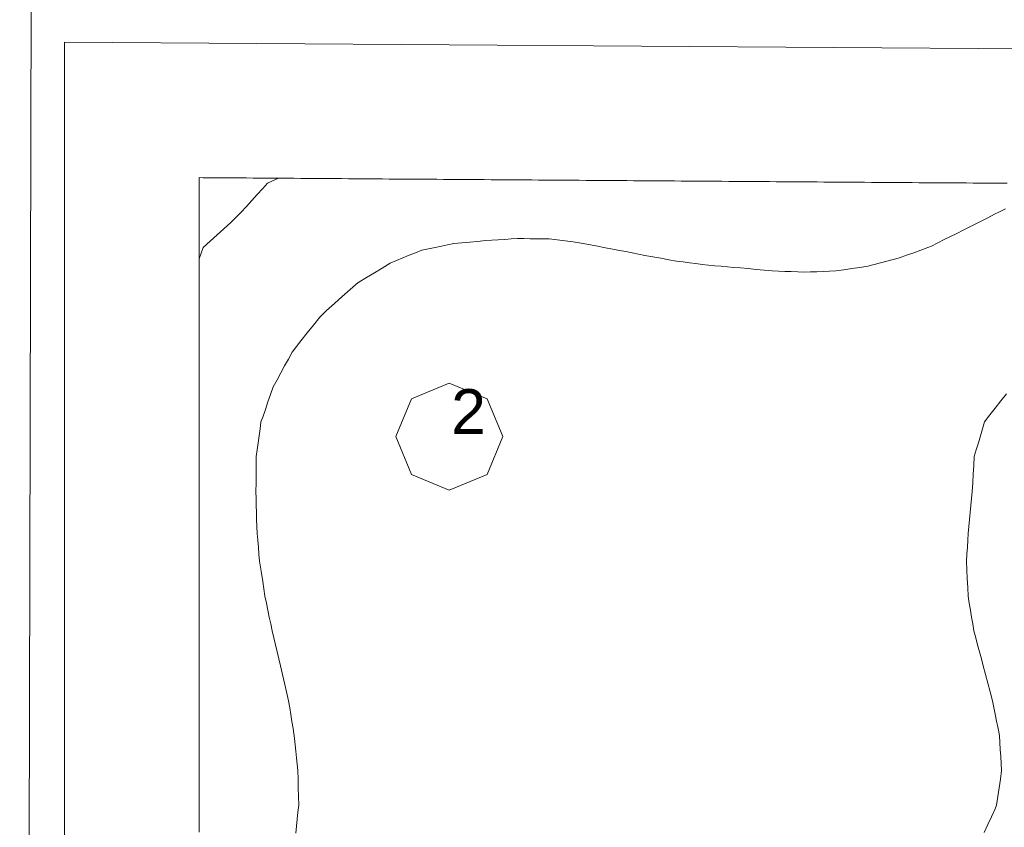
# Model space of a CAD drawing. Header units: millimetres. Extents: x -3350 to 1628655, y -3400 to 242269.
# Tile 59 of 73: x 1559693 to 1561890, y 20623 to 22423. Entities that reach past the tile are written whole.
import ezdxf
from ezdxf.xclip import XClip

# ---------------------------------------------------------------- set-up
doc = ezdxf.new("R2010")
doc.units = ezdxf.units.MM
doc.header["$MEASUREMENT"] = 0
doc.header["$XCLIPFRAME"] = 0
doc.linetypes.add('B0402', pattern=[937.5, 625, -312.5])
for name, color, linetype in [('19077_E_2-04_2_DLXLUMEX', 7, 'Continuous'), ('19077_E_2-04_2_New_0', 7, 'Continuous'), ('19077_E_2-04_2_New_DLXISO', 7, 'Continuous'), ('19077_E_2-04_2_New_DLXLUM', 7, 'Continuous')]:
    doc.layers.add(name, color=color, linetype=linetype)
doc.styles.add('GENERATED_STYLE_1', font='txt')

# ---------------------------------------------------------------- blocks, each defined once
blk = doc.blocks.new('Drawing_1_2', base_point=(1545683.5, -2338.8))
at = {"layer": '19077_E_2-04_2_New_0', "color": 6, "linetype": 'Continuous', "lineweight": 0}
for p, q in [((1559746.4, 33272.5), (1559693.3, 12372.5)), ((1559693.3, 12372.5), (1559746.4, 33272.5)), ((1559746.4, 33272.5), (1559693.3, 12372.5)), ((1559746.4, 33272.5), (1559693.3, 12372.5)), ((1559693.3, 12372.5), (1559746.4, 33272.5)), ((1559746.4, 33272.5), (1559693.3, 12372.5)), ((1559693.3, 12372.5), (1559746.4, 33272.5)), ((1559793.3, 12372.5), (1559793.3, 22372.5)), ((1559793.3, 22372.5), (1559793.4, 22372.5)), ((1559793.3, 22372.5), (1559793.3, 12372.5)), ((1559793.3, 22372.5), (1564813.3, 22337.5)), ((1564813.3, 22337.5), (1559793.3, 22372.5)), ((1559793.3, 22372.5), (1559793.4, 22372.5)), ((1559793.3, 12372.5), (1559793.3, 22372.5)), ((1559793.3, 22372.5), (1564813.3, 22337.5)), ((1559793.3, 12372.5), (1559793.3, 22372.5)), ((1559793.3, 22372.5), (1559793.4, 22372.5)), ((1559793.3, 22372.5), (1559793.3, 12372.5)), ((1559793.3, 22372.5), (1564813.3, 22337.5)), ((1564813.3, 22337.5), (1559793.3, 22372.5)), ((1559793.3, 22372.5), (1559793.4, 22372.5)), ((1559793.3, 12372.5), (1559793.3, 22372.5)), ((1559793.3, 22372.5), (1564813.3, 22337.5)), ((1559793.3, 22372.5), (1559793.3, 12372.5)), ((1564813.3, 22337.5), (1559793.3, 22372.5))]:
    blk.add_line(p, q, dxfattribs=at)
at = {"layer": '19077_E_2-04_2_New_DLXISO', "color": 30, "linetype": 'Continuous', "lineweight": 0, "flags": 128}
for points in [[(1561896.1, 22057.9), (1561880.9, 22058), (1561865.8, 22058.1), (1561850.6, 22058.2), (1561835.5, 22058.3), (1561820.3, 22058.4), (1561805.2, 22058.6), (1561790, 22058.7), (1561774.9, 22058.8), (1561759.7, 22058.9), (1561744.6, 22059), (1561729.4, 22059.1), (1561714.3, 22059.2), (1561699.1, 22059.3), (1561684, 22059.4), (1561668.8, 22059.5), (1561653.7, 22059.6), (1561638.6, 22059.7), (1561623.4, 22059.8), (1561608.3, 22059.9), (1561593.1, 22060), (1561578, 22060.1), (1561562.8, 22060.2), (1561547.7, 22060.4), (1561532.5, 22060.5), (1561517.4, 22060.6), (1561502.2, 22060.7), (1561487.1, 22060.8), (1561471.9, 22060.9), (1561456.8, 22061), (1561441.6, 22061.1), (1561426.5, 22061.2), (1561411.3, 22061.3), (1561396.2, 22061.4), (1561381, 22061.5), (1561365.9, 22061.6), (1561350.7, 22061.7), (1561335.6, 22061.8), (1561320.4, 22061.9), (1561305.3, 22062), (1561290.1, 22062.2), (1561275, 22062.3), (1561259.8, 22062.4), (1561244.7, 22062.5), (1561229.5, 22062.6), (1561214.4, 22062.7), (1561199.2, 22062.8), (1561184.1, 22062.9), (1561168.9, 22063), (1561153.8, 22063.1), (1561138.6, 22063.2), (1561123.5, 22063.3), (1561108.3, 22063.4), (1561093.2, 22063.5), (1561078, 22063.6), (1561062.9, 22063.7), (1561047.7, 22063.8), (1561032.6, 22064), (1561017.4, 22064.1), (1561002.3, 22064.2), (1560987.1, 22064.3), (1560972, 22064.4), (1560956.8, 22064.5), (1560941.7, 22064.6), (1560926.5, 22064.7), (1560911.4, 22064.8), (1560896.2, 22064.9), (1560881.1, 22065), (1560865.9, 22065.1), (1560850.8, 22065.2), (1560835.6, 22065.3), (1560820.5, 22065.4), (1560805.3, 22065.5), (1560790.2, 22065.6), (1560775, 22065.7), (1560759.9, 22065.9), (1560744.7, 22066), (1560729.6, 22066.1), (1560714.4, 22066.2), (1560699.3, 22066.3), (1560684.1, 22066.4), (1560669, 22066.5), (1560653.8, 22066.6), (1560638.7, 22066.7), (1560623.5, 22066.8), (1560608.4, 22066.9), (1560593.2, 22067), (1560578.1, 22067.1), (1560562.9, 22067.2), (1560547.8, 22067.3), (1560532.6, 22067.4), (1560517.5, 22067.5), (1560502.3, 22067.7), (1560487.2, 22067.8), (1560472, 22067.9), (1560456.9, 22068), (1560441.7, 22068.1), (1560426.6, 22068.2), (1560411.4, 22068.3), (1560396.3, 22068.4), (1560381.1, 22068.5), (1560366, 22068.6), (1560350.8, 22068.7), (1560335.7, 22068.8), (1560320.5, 22068.9), (1560305.4, 22069), (1560290.2, 22069.1), (1560275.1, 22069.2), (1560259.9, 22069.3), (1560244.8, 22069.5), (1560229.6, 22069.6), (1560214.5, 22069.7), (1560199.3, 22069.8), (1560184.2, 22069.9), (1560169, 22070), (1560153.9, 22070.1), (1560138.7, 22070.2), (1560123.6, 22070.3), (1560102.9, 22070.4), (1560093.3, 22070.5), (1560093.3, 22053.9), (1560093.3, 22037.3), (1560093.3, 22020.7), (1560093.3, 22004.1), (1560093.3, 21987.6), (1560093.3, 21971), (1560093.3, 21954.4), (1560093.3, 21937.8), (1560093.3, 21921.3), (1560093.3, 21904.7), (1560093.3, 21888.1), (1560093.3, 21871.5), (1560093.3, 21855), (1560093.3, 21838.4), (1560093.3, 21821.8), (1560093.3, 21805.2), (1560093.3, 21788.7), (1560093.3, 21772.1), (1560093.3, 21755.5), (1560093.3, 21738.9), (1560093.3, 21722.4), (1560093.3, 21705.8), (1560093.3, 21689.2), (1560093.3, 21672.6), (1560093.3, 21656.1), (1560093.3, 21639.5), (1560093.3, 21622.9), (1560093.3, 21606.3), (1560093.3, 21589.8), (1560093.3, 21573.2), (1560093.3, 21556.6), (1560093.3, 21540), (1560093.3, 21523.5), (1560093.3, 21506.9), (1560093.3, 21490.3), (1560093.3, 21473.7), (1560093.3, 21457.2), (1560093.3, 21440.6), (1560093.3, 21424), (1560093.3, 21407.5), (1560093.3, 21390.9), (1560093.3, 21374.3), (1560093.3, 21357.7), (1560093.3, 21341.2), (1560093.3, 21324.6), (1560093.3, 21308), (1560093.3, 21291.4), (1560093.3, 21274.9), (1560093.3, 21258.3), (1560093.3, 21241.7), (1560093.3, 21225.1), (1560093.3, 21208.6), (1560093.3, 21192), (1560093.3, 21175.4), (1560093.3, 21158.8), (1560093.3, 21142.3), (1560093.3, 21125.7), (1560093.3, 21109.1), (1560093.3, 21092.5), (1560093.3, 21076), (1560093.3, 21059.4), (1560093.3, 21042.8), (1560093.3, 21026.2), (1560093.3, 21009.7), (1560093.3, 20993.1), (1560093.3, 20976.5), (1560093.3, 20959.9), (1560093.3, 20943.4), (1560093.3, 20926.8), (1560093.3, 20910.2), (1560093.3, 20893.6), (1560093.3, 20877.1), (1560093.3, 20860.5), (1560093.3, 20843.9), (1560093.3, 20827.3), (1560093.3, 20810.8), (1560093.3, 20794.2), (1560093.3, 20777.6), (1560093.3, 20761), (1560093.3, 20744.5), (1560093.3, 20727.9), (1560093.3, 20711.3), (1560093.3, 20694.7), (1560093.3, 20678.2), (1560093.3, 20661.6), (1560093.3, 20645), (1560093.3, 20628.4), (1560093.3, 20611.9)], [(1561894.6, 21588.4), (1561881.9, 21572.7), (1561869.2, 21556.9), (1561857.3, 21541.7), (1561845.3, 21526.4), (1561840.8, 21510.9), (1561836.3, 21495.3), (1561831.8, 21479.8), (1561827.3, 21464.2), (1561822.8, 21448.7), (1561821.7, 21429.3), (1561820.5, 21409.8), (1561819.4, 21390.4), (1561818.2, 21371), (1561816.7, 21355.4), (1561815.1, 21339.9), (1561813.6, 21324.4), (1561812.1, 21308.8), (1561810.5, 21293.3), (1561809.4, 21277.7), (1561808.4, 21262.2), (1561807.3, 21246.6), (1561806.2, 21231.1), (1561805.2, 21215.5), (1561806.1, 21196.1), (1561807.1, 21176.7), (1561808, 21157.3), (1561808.9, 21137.8), (1561811.6, 21122.3), (1561814.2, 21106.7), (1561816.8, 21091.2), (1561819.5, 21075.7), (1561822.1, 21060.1), (1561826.2, 21044.6), (1561830.3, 21029), (1561834.4, 21013.5), (1561838.5, 20997.9), (1561842.6, 20982.4), (1561847.9, 20963), (1561853.1, 20943.5), (1561858.4, 20924.1), (1561863.6, 20904.7), (1561866.4, 20889.8), (1561869.2, 20875), (1561872.4, 20859), (1561875.7, 20843), (1561878.9, 20827), (1561879.9, 20811.4), (1561880.8, 20795.9), (1561881.8, 20780.3), (1561882.8, 20764.8), (1561883.7, 20749.2), (1561880.9, 20729.8), (1561878.2, 20710.4), (1561875.4, 20691), (1561872.6, 20671.5), (1561869.2, 20663.5), (1561861.1, 20646.1), (1561853, 20628.7), (1561844.9, 20611.2)]]:
    blk.add_lwpolyline(points, dxfattribs=at)
at = {"layer": '19077_E_2-04_2_New_DLXISO', "color": 14, "linetype": 'Continuous', "lineweight": 0, "flags": 128}
blk.add_lwpolyline([(1561896.1, 22057.9), (1561880.9, 22058), (1561865.8, 22058.1), (1561850.6, 22058.2), (1561835.5, 22058.3), (1561820.3, 22058.4), (1561805.2, 22058.6), (1561790, 22058.7), (1561774.9, 22058.8), (1561759.7, 22058.9), (1561744.6, 22059), (1561729.4, 22059.1), (1561714.3, 22059.2), (1561699.1, 22059.3), (1561684, 22059.4), (1561668.8, 22059.5), (1561653.7, 22059.6), (1561638.6, 22059.7), (1561623.4, 22059.8), (1561608.3, 22059.9), (1561593.1, 22060), (1561578, 22060.1), (1561562.8, 22060.2), (1561547.7, 22060.4), (1561532.5, 22060.5), (1561517.4, 22060.6), (1561502.2, 22060.7), (1561487.1, 22060.8), (1561471.9, 22060.9), (1561456.8, 22061), (1561441.6, 22061.1), (1561426.5, 22061.2), (1561411.3, 22061.3), (1561396.2, 22061.4), (1561381, 22061.5), (1561365.9, 22061.6), (1561350.7, 22061.7), (1561335.6, 22061.8), (1561320.4, 22061.9), (1561305.3, 22062), (1561290.1, 22062.2), (1561275, 22062.3), (1561259.8, 22062.4), (1561244.7, 22062.5), (1561229.5, 22062.6), (1561214.4, 22062.7), (1561199.2, 22062.8), (1561184.1, 22062.9), (1561168.9, 22063), (1561153.8, 22063.1), (1561138.6, 22063.2), (1561123.5, 22063.3), (1561108.3, 22063.4), (1561093.2, 22063.5), (1561078, 22063.6), (1561062.9, 22063.7), (1561047.7, 22063.8), (1561032.6, 22064), (1561017.4, 22064.1), (1561002.3, 22064.2), (1560987.1, 22064.3), (1560972, 22064.4), (1560956.8, 22064.5), (1560941.7, 22064.6), (1560926.5, 22064.7), (1560911.4, 22064.8), (1560896.2, 22064.9), (1560881.1, 22065), (1560865.9, 22065.1), (1560850.8, 22065.2), (1560835.6, 22065.3), (1560820.5, 22065.4), (1560805.3, 22065.5), (1560790.2, 22065.6), (1560775, 22065.7), (1560759.9, 22065.9), (1560744.7, 22066), (1560729.6, 22066.1), (1560714.4, 22066.2), (1560699.3, 22066.3), (1560684.1, 22066.4), (1560669, 22066.5), (1560653.8, 22066.6), (1560638.7, 22066.7), (1560623.5, 22066.8), (1560608.4, 22066.9), (1560593.2, 22067), (1560578.1, 22067.1), (1560562.9, 22067.2), (1560547.8, 22067.3), (1560532.6, 22067.4), (1560517.5, 22067.5), (1560502.3, 22067.7), (1560487.2, 22067.8), (1560472, 22067.9), (1560456.9, 22068), (1560441.7, 22068.1), (1560426.6, 22068.2), (1560411.4, 22068.3), (1560396.3, 22068.4), (1560381.1, 22068.5), (1560366, 22068.6), (1560350.8, 22068.7), (1560335.7, 22068.8), (1560320.5, 22068.9), (1560305.4, 22069), (1560290.2, 22069.1), (1560275.1, 22069.2), (1560259.9, 22069.3), (1560244.8, 22069.5), (1560229.6, 22069.6), (1560214.5, 22069.7), (1560199.3, 22069.8), (1560184.2, 22069.9), (1560169, 22070), (1560153.9, 22070.1), (1560138.7, 22070.2), (1560123.6, 22070.3), (1560102.9, 22070.4), (1560093.3, 22070.5), (1560093.3, 22053.9), (1560093.3, 22037.3), (1560093.3, 22020.7), (1560093.3, 22004.1), (1560093.3, 21987.6), (1560093.3, 21971), (1560093.3, 21954.4), (1560093.3, 21937.8), (1560093.3, 21921.3), (1560093.3, 21904.7), (1560093.3, 21888.1), (1560093.3, 21871.5), (1560093.3, 21855), (1560093.3, 21838.4), (1560093.3, 21821.8), (1560093.3, 21805.2), (1560093.3, 21788.7), (1560093.3, 21772.1), (1560093.3, 21755.5), (1560093.3, 21738.9), (1560093.3, 21722.4), (1560093.3, 21705.8), (1560093.3, 21689.2), (1560093.3, 21672.6), (1560093.3, 21656.1), (1560093.3, 21639.5), (1560093.3, 21622.9), (1560093.3, 21606.3), (1560093.3, 21589.8), (1560093.3, 21573.2), (1560093.3, 21556.6), (1560093.3, 21540), (1560093.3, 21523.5), (1560093.3, 21506.9), (1560093.3, 21490.3), (1560093.3, 21473.7), (1560093.3, 21457.2), (1560093.3, 21440.6), (1560093.3, 21424), (1560093.3, 21407.5), (1560093.3, 21390.9), (1560093.3, 21374.3), (1560093.3, 21357.7), (1560093.3, 21341.2), (1560093.3, 21324.6), (1560093.3, 21308), (1560093.3, 21291.4), (1560093.3, 21274.9), (1560093.3, 21258.3), (1560093.3, 21241.7), (1560093.3, 21225.1), (1560093.3, 21208.6), (1560093.3, 21192), (1560093.3, 21175.4), (1560093.3, 21158.8), (1560093.3, 21142.3), (1560093.3, 21125.7), (1560093.3, 21109.1), (1560093.3, 21092.5), (1560093.3, 21076), (1560093.3, 21059.4), (1560093.3, 21042.8), (1560093.3, 21026.2), (1560093.3, 21009.7), (1560093.3, 20993.1), (1560093.3, 20976.5), (1560093.3, 20959.9), (1560093.3, 20943.4), (1560093.3, 20926.8), (1560093.3, 20910.2), (1560093.3, 20893.6), (1560093.3, 20877.1), (1560093.3, 20860.5), (1560093.3, 20843.9), (1560093.3, 20827.3), (1560093.3, 20810.8), (1560093.3, 20794.2), (1560093.3, 20777.6), (1560093.3, 20761), (1560093.3, 20744.5), (1560093.3, 20727.9), (1560093.3, 20711.3), (1560093.3, 20694.7), (1560093.3, 20678.2), (1560093.3, 20661.6), (1560093.3, 20645), (1560093.3, 20628.4), (1560093.3, 20611.9)], dxfattribs=at)
at = {"layer": '19077_E_2-04_2_New_DLXISO', "color": 9, "linetype": 'Continuous', "lineweight": 0, "flags": 128}
blk.add_lwpolyline([(1561896.1, 22057.9), (1561880.9, 22058), (1561865.8, 22058.1), (1561850.6, 22058.2), (1561835.5, 22058.3), (1561820.3, 22058.4), (1561805.2, 22058.6), (1561790, 22058.7), (1561774.9, 22058.8), (1561759.7, 22058.9), (1561744.6, 22059), (1561729.4, 22059.1), (1561714.3, 22059.2), (1561699.1, 22059.3), (1561684, 22059.4), (1561668.8, 22059.5), (1561653.7, 22059.6), (1561638.6, 22059.7), (1561623.4, 22059.8), (1561608.3, 22059.9), (1561593.1, 22060), (1561578, 22060.1), (1561562.8, 22060.2), (1561547.7, 22060.4), (1561532.5, 22060.5), (1561517.4, 22060.6), (1561502.2, 22060.7), (1561487.1, 22060.8), (1561471.9, 22060.9), (1561456.8, 22061), (1561441.6, 22061.1), (1561426.5, 22061.2), (1561411.3, 22061.3), (1561396.2, 22061.4), (1561381, 22061.5), (1561365.9, 22061.6), (1561350.7, 22061.7), (1561335.6, 22061.8), (1561320.4, 22061.9), (1561305.3, 22062), (1561290.1, 22062.2), (1561275, 22062.3), (1561259.8, 22062.4), (1561244.7, 22062.5), (1561229.5, 22062.6), (1561214.4, 22062.7), (1561199.2, 22062.8), (1561184.1, 22062.9), (1561168.9, 22063), (1561153.8, 22063.1), (1561138.6, 22063.2), (1561123.5, 22063.3), (1561108.3, 22063.4), (1561093.2, 22063.5), (1561078, 22063.6), (1561062.9, 22063.7), (1561047.7, 22063.8), (1561032.6, 22064), (1561017.4, 22064.1), (1561002.3, 22064.2), (1560987.1, 22064.3), (1560972, 22064.4), (1560956.8, 22064.5), (1560941.7, 22064.6), (1560926.5, 22064.7), (1560911.4, 22064.8), (1560896.2, 22064.9), (1560881.1, 22065), (1560865.9, 22065.1), (1560850.8, 22065.2), (1560835.6, 22065.3), (1560820.5, 22065.4), (1560805.3, 22065.5), (1560790.2, 22065.6), (1560775, 22065.7), (1560759.9, 22065.9), (1560744.7, 22066), (1560729.6, 22066.1), (1560714.4, 22066.2), (1560699.3, 22066.3), (1560684.1, 22066.4), (1560669, 22066.5), (1560653.8, 22066.6), (1560638.7, 22066.7), (1560623.5, 22066.8), (1560608.4, 22066.9), (1560593.2, 22067), (1560578.1, 22067.1), (1560562.9, 22067.2), (1560547.8, 22067.3), (1560532.6, 22067.4), (1560517.5, 22067.5), (1560502.3, 22067.7), (1560487.2, 22067.8), (1560472, 22067.9), (1560456.9, 22068), (1560441.7, 22068.1), (1560426.6, 22068.2), (1560411.4, 22068.3), (1560396.3, 22068.4), (1560381.1, 22068.5), (1560366, 22068.6), (1560350.8, 22068.7), (1560335.7, 22068.8), (1560320.5, 22068.9), (1560305.4, 22069), (1560290.2, 22069.1), (1560275.1, 22069.2), (1560259.9, 22069.3), (1560244.8, 22069.5), (1560229.6, 22069.6), (1560214.5, 22069.7), (1560199.3, 22069.8), (1560184.2, 22069.9), (1560169, 22070), (1560153.9, 22070.1), (1560138.7, 22070.2), (1560123.6, 22070.3), (1560102.9, 22070.4), (1560093.3, 22070.5), (1560093.3, 22053.9), (1560093.3, 22037.3), (1560093.3, 22020.7), (1560093.3, 22004.1), (1560093.3, 21987.6), (1560093.3, 21971), (1560093.3, 21954.4), (1560093.3, 21937.8), (1560093.3, 21921.3), (1560093.3, 21904.7), (1560093.3, 21888.1), (1560093.3, 21871.5), (1560093.3, 21855), (1560093.3, 21838.4), (1560093.3, 21821.8), (1560093.3, 21805.2), (1560093.3, 21788.7), (1560093.3, 21772.1), (1560093.3, 21755.5), (1560093.3, 21738.9), (1560093.3, 21722.4), (1560093.3, 21705.8), (1560093.3, 21689.2), (1560093.3, 21672.6), (1560093.3, 21656.1), (1560093.3, 21639.5), (1560093.3, 21622.9), (1560093.3, 21606.3), (1560093.3, 21589.8), (1560093.3, 21573.2), (1560093.3, 21556.6), (1560093.3, 21540), (1560093.3, 21523.5), (1560093.3, 21506.9), (1560093.3, 21490.3), (1560093.3, 21473.7), (1560093.3, 21457.2), (1560093.3, 21440.6), (1560093.3, 21424), (1560093.3, 21407.5), (1560093.3, 21390.9), (1560093.3, 21374.3), (1560093.3, 21357.7), (1560093.3, 21341.2), (1560093.3, 21324.6), (1560093.3, 21308), (1560093.3, 21291.4), (1560093.3, 21274.9), (1560093.3, 21258.3), (1560093.3, 21241.7), (1560093.3, 21225.1), (1560093.3, 21208.6), (1560093.3, 21192), (1560093.3, 21175.4), (1560093.3, 21158.8), (1560093.3, 21142.3), (1560093.3, 21125.7), (1560093.3, 21109.1), (1560093.3, 21092.5), (1560093.3, 21076), (1560093.3, 21059.4), (1560093.3, 21042.8), (1560093.3, 21026.2), (1560093.3, 21009.7), (1560093.3, 20993.1), (1560093.3, 20976.5), (1560093.3, 20959.9), (1560093.3, 20943.4), (1560093.3, 20926.8), (1560093.3, 20910.2), (1560093.3, 20893.6), (1560093.3, 20877.1), (1560093.3, 20860.5), (1560093.3, 20843.9), (1560093.3, 20827.3), (1560093.3, 20810.8), (1560093.3, 20794.2), (1560093.3, 20777.6), (1560093.3, 20761), (1560093.3, 20744.5), (1560093.3, 20727.9), (1560093.3, 20711.3), (1560093.3, 20694.7), (1560093.3, 20678.2), (1560093.3, 20661.6), (1560093.3, 20645), (1560093.3, 20628.4), (1560093.3, 20611.9)], dxfattribs=at)
at = {"layer": '19077_E_2-04_2_New_DLXISO', "color": 2, "linetype": 'Continuous', "lineweight": 0, "flags": 128}
blk.add_lwpolyline([(1561896.1, 22057.9), (1561880.9, 22058), (1561865.8, 22058.1), (1561850.6, 22058.2), (1561835.5, 22058.3), (1561820.3, 22058.4), (1561805.2, 22058.6), (1561790, 22058.7), (1561774.9, 22058.8), (1561759.7, 22058.9), (1561744.6, 22059), (1561729.4, 22059.1), (1561714.3, 22059.2), (1561699.1, 22059.3), (1561684, 22059.4), (1561668.8, 22059.5), (1561653.7, 22059.6), (1561638.6, 22059.7), (1561623.4, 22059.8), (1561608.3, 22059.9), (1561593.1, 22060), (1561578, 22060.1), (1561562.8, 22060.2), (1561547.7, 22060.4), (1561532.5, 22060.5), (1561517.4, 22060.6), (1561502.2, 22060.7), (1561487.1, 22060.8), (1561471.9, 22060.9), (1561456.8, 22061), (1561441.6, 22061.1), (1561426.5, 22061.2), (1561411.3, 22061.3), (1561396.2, 22061.4), (1561381, 22061.5), (1561365.9, 22061.6), (1561350.7, 22061.7), (1561335.6, 22061.8), (1561320.4, 22061.9), (1561305.3, 22062), (1561290.1, 22062.2), (1561275, 22062.3), (1561259.8, 22062.4), (1561244.7, 22062.5), (1561229.5, 22062.6), (1561214.4, 22062.7), (1561199.2, 22062.8), (1561184.1, 22062.9), (1561168.9, 22063), (1561153.8, 22063.1), (1561138.6, 22063.2), (1561123.5, 22063.3), (1561108.3, 22063.4), (1561093.2, 22063.5), (1561078, 22063.6), (1561062.9, 22063.7), (1561047.7, 22063.8), (1561032.6, 22064), (1561017.4, 22064.1), (1561002.3, 22064.2), (1560987.1, 22064.3), (1560972, 22064.4), (1560956.8, 22064.5), (1560941.7, 22064.6), (1560926.5, 22064.7), (1560911.4, 22064.8), (1560896.2, 22064.9), (1560881.1, 22065), (1560865.9, 22065.1), (1560850.8, 22065.2), (1560835.6, 22065.3), (1560820.5, 22065.4), (1560805.3, 22065.5), (1560790.2, 22065.6), (1560775, 22065.7), (1560759.9, 22065.9), (1560744.7, 22066), (1560729.6, 22066.1), (1560714.4, 22066.2), (1560699.3, 22066.3), (1560684.1, 22066.4), (1560669, 22066.5), (1560653.8, 22066.6), (1560638.7, 22066.7), (1560623.5, 22066.8), (1560608.4, 22066.9), (1560593.2, 22067), (1560578.1, 22067.1), (1560562.9, 22067.2), (1560547.8, 22067.3), (1560532.6, 22067.4), (1560517.5, 22067.5), (1560502.3, 22067.7), (1560487.2, 22067.8), (1560472, 22067.9), (1560456.9, 22068), (1560441.7, 22068.1), (1560426.6, 22068.2), (1560411.4, 22068.3), (1560396.3, 22068.4), (1560381.1, 22068.5), (1560366, 22068.6), (1560350.8, 22068.7), (1560335.7, 22068.8), (1560320.5, 22068.9), (1560305.4, 22069), (1560290.2, 22069.1), (1560275.1, 22069.2), (1560259.9, 22069.3), (1560244.8, 22069.5), (1560229.6, 22069.6), (1560214.5, 22069.7), (1560199.3, 22069.8), (1560184.2, 22069.9), (1560169, 22070), (1560153.9, 22070.1), (1560138.7, 22070.2), (1560123.6, 22070.3), (1560102.9, 22070.4), (1560093.3, 22070.5), (1560093.3, 22053.9), (1560093.3, 22037.3), (1560093.3, 22020.7), (1560093.3, 22004.1), (1560093.3, 21987.6), (1560093.3, 21971), (1560093.3, 21954.4), (1560093.3, 21937.8), (1560093.3, 21921.3), (1560093.3, 21904.7), (1560093.3, 21888.1), (1560093.3, 21871.5), (1560093.3, 21855), (1560093.3, 21838.4), (1560093.3, 21821.8), (1560093.3, 21805.2), (1560093.3, 21788.7), (1560093.3, 21772.1), (1560093.3, 21755.5), (1560093.3, 21738.9), (1560093.3, 21722.4), (1560093.3, 21705.8), (1560093.3, 21689.2), (1560093.3, 21672.6), (1560093.3, 21656.1), (1560093.3, 21639.5), (1560093.3, 21622.9), (1560093.3, 21606.3), (1560093.3, 21589.8), (1560093.3, 21573.2), (1560093.3, 21556.6), (1560093.3, 21540), (1560093.3, 21523.5), (1560093.3, 21506.9), (1560093.3, 21490.3), (1560093.3, 21473.7), (1560093.3, 21457.2), (1560093.3, 21440.6), (1560093.3, 21424), (1560093.3, 21407.5), (1560093.3, 21390.9), (1560093.3, 21374.3), (1560093.3, 21357.7), (1560093.3, 21341.2), (1560093.3, 21324.6), (1560093.3, 21308), (1560093.3, 21291.4), (1560093.3, 21274.9), (1560093.3, 21258.3), (1560093.3, 21241.7), (1560093.3, 21225.1), (1560093.3, 21208.6), (1560093.3, 21192), (1560093.3, 21175.4), (1560093.3, 21158.8), (1560093.3, 21142.3), (1560093.3, 21125.7), (1560093.3, 21109.1), (1560093.3, 21092.5), (1560093.3, 21076), (1560093.3, 21059.4), (1560093.3, 21042.8), (1560093.3, 21026.2), (1560093.3, 21009.7), (1560093.3, 20993.1), (1560093.3, 20976.5), (1560093.3, 20959.9), (1560093.3, 20943.4), (1560093.3, 20926.8), (1560093.3, 20910.2), (1560093.3, 20893.6), (1560093.3, 20877.1), (1560093.3, 20860.5), (1560093.3, 20843.9), (1560093.3, 20827.3), (1560093.3, 20810.8), (1560093.3, 20794.2), (1560093.3, 20777.6), (1560093.3, 20761), (1560093.3, 20744.5), (1560093.3, 20727.9), (1560093.3, 20711.3), (1560093.3, 20694.7), (1560093.3, 20678.2), (1560093.3, 20661.6), (1560093.3, 20645), (1560093.3, 20628.4), (1560093.3, 20611.9)], dxfattribs=at)
at = {"layer": '19077_E_2-04_2_New_DLXISO', "color": 5, "linetype": 'Continuous', "lineweight": 0, "flags": 128}
blk.add_lwpolyline([(1561896.1, 22057.9), (1561880.9, 22058), (1561865.8, 22058.1), (1561850.6, 22058.2), (1561835.5, 22058.3), (1561820.3, 22058.4), (1561805.2, 22058.6), (1561790, 22058.7), (1561774.9, 22058.8), (1561759.7, 22058.9), (1561744.6, 22059), (1561729.4, 22059.1), (1561714.3, 22059.2), (1561699.1, 22059.3), (1561684, 22059.4), (1561668.8, 22059.5), (1561653.7, 22059.6), (1561638.6, 22059.7), (1561623.4, 22059.8), (1561608.3, 22059.9), (1561593.1, 22060), (1561578, 22060.1), (1561562.8, 22060.2), (1561547.7, 22060.4), (1561532.5, 22060.5), (1561517.4, 22060.6), (1561502.2, 22060.7), (1561487.1, 22060.8), (1561471.9, 22060.9), (1561456.8, 22061), (1561441.6, 22061.1), (1561426.5, 22061.2), (1561411.3, 22061.3), (1561396.2, 22061.4), (1561381, 22061.5), (1561365.9, 22061.6), (1561350.7, 22061.7), (1561335.6, 22061.8), (1561320.4, 22061.9), (1561305.3, 22062), (1561290.1, 22062.2), (1561275, 22062.3), (1561259.8, 22062.4), (1561244.7, 22062.5), (1561229.5, 22062.6), (1561214.4, 22062.7), (1561199.2, 22062.8), (1561184.1, 22062.9), (1561168.9, 22063), (1561153.8, 22063.1), (1561138.6, 22063.2), (1561123.5, 22063.3), (1561108.3, 22063.4), (1561093.2, 22063.5), (1561078, 22063.6), (1561062.9, 22063.7), (1561047.7, 22063.8), (1561032.6, 22064), (1561017.4, 22064.1), (1561002.3, 22064.2), (1560987.1, 22064.3), (1560972, 22064.4), (1560956.8, 22064.5), (1560941.7, 22064.6), (1560926.5, 22064.7), (1560911.4, 22064.8), (1560896.2, 22064.9), (1560881.1, 22065), (1560865.9, 22065.1), (1560850.8, 22065.2), (1560835.6, 22065.3), (1560820.5, 22065.4), (1560805.3, 22065.5), (1560790.2, 22065.6), (1560775, 22065.7), (1560759.9, 22065.9), (1560744.7, 22066), (1560729.6, 22066.1), (1560714.4, 22066.2), (1560699.3, 22066.3), (1560684.1, 22066.4), (1560669, 22066.5), (1560653.8, 22066.6), (1560638.7, 22066.7), (1560623.5, 22066.8), (1560608.4, 22066.9), (1560593.2, 22067), (1560578.1, 22067.1), (1560562.9, 22067.2), (1560547.8, 22067.3), (1560532.6, 22067.4), (1560517.5, 22067.5), (1560502.3, 22067.7), (1560487.2, 22067.8), (1560472, 22067.9), (1560456.9, 22068), (1560441.7, 22068.1), (1560426.6, 22068.2), (1560411.4, 22068.3), (1560396.3, 22068.4), (1560381.1, 22068.5), (1560366, 22068.6), (1560350.8, 22068.7), (1560335.7, 22068.8), (1560320.5, 22068.9), (1560305.4, 22069), (1560290.2, 22069.1), (1560275.1, 22069.2), (1560270.9, 22069.3), (1560246.2, 22058.5), (1560235.4, 22046.6), (1560223.2, 22033.1), (1560211.1, 22019.7), (1560199, 22006.2), (1560186.9, 21992.7), (1560164.3, 21970.3), (1560148.9, 21956.5), (1560133.5, 21942.7), (1560118.1, 21928.8), (1560102.7, 21915), (1560093.3, 21889.2), (1560093.3, 21888.1), (1560093.3, 21871.5), (1560093.3, 21855), (1560093.3, 21838.4), (1560093.3, 21821.8), (1560093.3, 21805.2), (1560093.3, 21788.7), (1560093.3, 21772.1), (1560093.3, 21755.5), (1560093.3, 21738.9), (1560093.3, 21722.4), (1560093.3, 21705.8), (1560093.3, 21689.2), (1560093.3, 21672.6), (1560093.3, 21656.1), (1560093.3, 21639.5), (1560093.3, 21622.9), (1560093.3, 21606.3), (1560093.3, 21589.8), (1560093.3, 21573.2), (1560093.3, 21556.6), (1560093.3, 21540), (1560093.3, 21523.5), (1560093.3, 21506.9), (1560093.3, 21490.3), (1560093.3, 21473.7), (1560093.3, 21457.2), (1560093.3, 21440.6), (1560093.3, 21424), (1560093.3, 21407.5), (1560093.3, 21390.9), (1560093.3, 21374.3), (1560093.3, 21357.7), (1560093.3, 21341.2), (1560093.3, 21324.6), (1560093.3, 21308), (1560093.3, 21291.4), (1560093.3, 21274.9), (1560093.3, 21258.3), (1560093.3, 21241.7), (1560093.3, 21225.1), (1560093.3, 21208.6), (1560093.3, 21192), (1560093.3, 21175.4), (1560093.3, 21158.8), (1560093.3, 21142.3), (1560093.3, 21125.7), (1560093.3, 21109.1), (1560093.3, 21092.5), (1560093.3, 21076), (1560093.3, 21059.4), (1560093.3, 21042.8), (1560093.3, 21026.2), (1560093.3, 21009.7), (1560093.3, 20993.1), (1560093.3, 20976.5), (1560093.3, 20959.9), (1560093.3, 20943.4), (1560093.3, 20926.8), (1560093.3, 20910.2), (1560093.3, 20893.6), (1560093.3, 20877.1), (1560093.3, 20860.5), (1560093.3, 20843.9), (1560093.3, 20827.3), (1560093.3, 20810.8), (1560093.3, 20794.2), (1560093.3, 20777.6), (1560093.3, 20761), (1560093.3, 20744.5), (1560093.3, 20727.9), (1560093.3, 20711.3), (1560093.3, 20694.7), (1560093.3, 20678.2), (1560093.3, 20661.6), (1560093.3, 20645), (1560093.3, 20628.4), (1560093.3, 20611.9)], dxfattribs=at)
at = {"layer": '19077_E_2-04_2_New_DLXISO', "color": 3, "linetype": 'Continuous', "lineweight": 0, "flags": 128}
blk.add_lwpolyline([(1561892.3, 22000.9), (1561876.3, 21992.7), (1561869.2, 21989.6), (1561851.4, 21980.5), (1561833.7, 21971.5), (1561815.9, 21962.5), (1561798.2, 21953.5), (1561784, 21946.4), (1561769.7, 21939.3), (1561755.5, 21932.3), (1561741.3, 21925.2), (1561727.1, 21918.1), (1561719.5, 21915), (1561703.7, 21909.2), (1561687.8, 21903.3), (1561671.9, 21897.5), (1561656.1, 21891.6), (1561641.9, 21887.9), (1561627.7, 21884.1), (1561613.5, 21880.4), (1561599.3, 21876.7), (1561585.1, 21872.9), (1561567.3, 21870.3), (1561549.5, 21867.8), (1561531.8, 21865.2), (1561514, 21862.6), (1561499.8, 21862), (1561485.6, 21861.5), (1561471.4, 21860.9), (1561457.2, 21860.3), (1561443, 21859.8), (1561428.8, 21860.4), (1561414.6, 21861), (1561400.4, 21861.7), (1561386.2, 21862.3), (1561371.9, 21863), (1561354.2, 21864.5), (1561336.4, 21866.1), (1561318.7, 21867.7), (1561300.9, 21869.3), (1561286.7, 21870.6), (1561272.5, 21871.8), (1561258.3, 21873.1), (1561244.1, 21874.3), (1561229.9, 21875.6), (1561215.7, 21877.3), (1561201.5, 21879.1), (1561187.3, 21880.8), (1561173, 21882.6), (1561158.8, 21884.3), (1561141.1, 21887.5), (1561123.3, 21890.8), (1561105.6, 21894), (1561087.8, 21897.2), (1561073.6, 21900), (1561059.4, 21902.8), (1561045.2, 21905.6), (1561031, 21908.4), (1561016.8, 21911.1), (1560995.6, 21915), (1560983.1, 21917.5), (1560970.7, 21919.9), (1560958.2, 21922.3), (1560945.7, 21924.8), (1560928, 21927.1), (1560910.2, 21929.4), (1560892.5, 21931.7), (1560874.7, 21934), (1560860.5, 21934.2), (1560846.3, 21934.4), (1560832.1, 21934.5), (1560817.9, 21934.7), (1560803.7, 21934.8), (1560789.5, 21933.9), (1560775.2, 21933), (1560761, 21932), (1560746.8, 21931.1), (1560732.6, 21930.1), (1560714.9, 21928.5), (1560697.1, 21927), (1560679.4, 21925.4), (1560661.6, 21923.8), (1560647.8, 21920.9), (1560633.9, 21917.9), (1560620.1, 21915), (1560605.3, 21912.1), (1560590.6, 21909.1), (1560576.4, 21903.2), (1560562.1, 21897.4), (1560547.9, 21891.5), (1560533.7, 21885.6), (1560519.5, 21879.7), (1560502, 21869.1), (1560484.6, 21858.5), (1560467.1, 21847.9), (1560449.6, 21837.3), (1560448.5, 21836.5), (1560430.7, 21821), (1560413, 21805.6), (1560395.2, 21790.1), (1560377.5, 21774.7), (1560362.8, 21759.6), (1560348.7, 21742), (1560334.6, 21724.4), (1560320.5, 21706.9), (1560301.3, 21681.9), (1560292.8, 21666.3), (1560284.3, 21650.8), (1560275.8, 21635.2), (1560267.4, 21619.7), (1560258.9, 21604.1), (1560253, 21587.3), (1560247.1, 21570.5), (1560241.3, 21553.7), (1560235.4, 21536.9), (1560231.5, 21526.4), (1560229.4, 21510.9), (1560227.2, 21495.3), (1560225.1, 21479.8), (1560223, 21464.2), (1560220.8, 21448.7), (1560220.7, 21429.3), (1560220.6, 21409.8), (1560220.5, 21390.4), (1560220.4, 21371), (1560220.7, 21355.4), (1560221.1, 21339.9), (1560221.4, 21324.4), (1560221.8, 21308.8), (1560222.1, 21293.3), (1560223.3, 21277.7), (1560224.6, 21262.2), (1560225.8, 21246.6), (1560227, 21231.1), (1560228.3, 21215.5), (1560231.8, 21193.1), (1560235.4, 21170.7), (1560237.9, 21154.3), (1560240.5, 21137.8), (1560243.7, 21122.3), (1560246.9, 21106.7), (1560250.1, 21091.2), (1560253.3, 21075.7), (1560256.5, 21060.1), (1560260.2, 21044.6), (1560264, 21029), (1560267.7, 21013.5), (1560271.4, 20997.9), (1560275.1, 20982.4), (1560279.6, 20963), (1560284.1, 20943.5), (1560288.6, 20924.1), (1560293, 20904.7), (1560295.6, 20889.1), (1560298.2, 20873.6), (1560300.7, 20858), (1560303.3, 20842.5), (1560306.4, 20820.5), (1560307.9, 20806.3), (1560309.4, 20792), (1560310.9, 20777.7), (1560312.4, 20763.5), (1560313.9, 20749.2), (1560314.4, 20729.8), (1560314.8, 20710.4), (1560315.2, 20691), (1560315.7, 20671.5), (1560314, 20656), (1560312.4, 20640.4), (1560310.8, 20624.9), (1560309.1, 20609.3)], dxfattribs=at)
at = {"layer": '19077_E_2-04_2_New_DLXLUM', "color": 1, "linetype": 'Continuous', "lineweight": 0}
for p, q in [((1560567.5, 21577.5), (1560651.6, 21612.4)), ((1560651.6, 21612.4), (1560567.5, 21577.5)), ((1560651.6, 21612.4), (1560567.5, 21577.5)), ((1560567.5, 21577.5), (1560651.6, 21612.4)), ((1560651.6, 21612.4), (1560735.8, 21577.5)), ((1560735.8, 21577.5), (1560651.6, 21612.4)), ((1560651.6, 21612.4), (1560651.7, 21612.4)), ((1560735.8, 21577.5), (1560651.6, 21612.4)), ((1560651.6, 21612.4), (1560651.7, 21612.4)), ((1560651.6, 21612.4), (1560735.8, 21577.5)), ((1560532.6, 21493.4), (1560567.5, 21577.5)), ((1560567.5, 21577.5), (1560532.6, 21493.4)), ((1560567.5, 21577.5), (1560532.6, 21493.4)), ((1560532.6, 21493.4), (1560567.5, 21577.5)), ((1560567.5, 21577.5), (1560567.5, 21577.5)), ((1560567.5, 21577.5), (1560567.5, 21577.5)), ((1560735.8, 21577.5), (1560770.7, 21493.4)), ((1560770.7, 21493.4), (1560735.8, 21577.5)), ((1560735.8, 21577.5), (1560735.9, 21577.5)), ((1560770.7, 21493.4), (1560735.8, 21577.5)), ((1560735.8, 21577.5), (1560735.9, 21577.5)), ((1560735.8, 21577.5), (1560770.7, 21493.4)), ((1560567.5, 21409.2), (1560532.6, 21493.4)), ((1560532.6, 21493.4), (1560567.5, 21409.2)), ((1560532.6, 21493.4), (1560567.5, 21409.2)), ((1560567.5, 21409.2), (1560532.6, 21493.4)), ((1560532.6, 21493.4), (1560532.7, 21493.4)), ((1560532.6, 21493.4), (1560532.7, 21493.4)), ((1560770.7, 21493.4), (1560735.8, 21409.2)), ((1560735.8, 21409.2), (1560770.7, 21493.4)), ((1560735.8, 21409.2), (1560770.7, 21493.4)), ((1560770.7, 21493.4), (1560735.8, 21409.2)), ((1560770.7, 21493.4), (1560770.7, 21493.4)), ((1560770.7, 21493.4), (1560770.7, 21493.4)), ((1560651.6, 21374.3), (1560567.5, 21409.2)), ((1560567.5, 21409.2), (1560651.6, 21374.3)), ((1560567.5, 21409.2), (1560567.5, 21409.2)), ((1560567.5, 21409.2), (1560651.6, 21374.3)), ((1560651.6, 21374.3), (1560567.5, 21409.2)), ((1560567.5, 21409.2), (1560567.5, 21409.2)), ((1560735.8, 21409.2), (1560651.6, 21374.3)), ((1560651.6, 21374.3), (1560735.8, 21409.2)), ((1560651.6, 21374.3), (1560735.8, 21409.2)), ((1560735.8, 21409.2), (1560651.6, 21374.3)), ((1560735.8, 21409.2), (1560735.9, 21409.2)), ((1560735.8, 21409.2), (1560735.9, 21409.2)), ((1560651.6, 21374.3), (1560651.7, 21374.3)), ((1560651.6, 21374.3), (1560651.7, 21374.3))]:
    blk.add_line(p, q, dxfattribs=at)
at = {"layer": '19077_E_2-04_2_DLXLUMEX', "color": 6, "linetype": 'Continuous', "lineweight": 0, "insert": (1560655.7, 21499.1), "char_height": 100, "attachment_point": 7, "style": 'GENERATED_STYLE_1'}
blk.add_mtext('\\A1;{\\pql;\\fArial|b0|i0|c0|p38;2}', dxfattribs=at)

msp = doc.modelspace()

# ---------------------------------------------------------------- block references
at = {"color": 174, "linetype": 'B0402', "lineweight": 0, "true_color": 0x0000aa}
ref = msp.add_blockref('Drawing_1_2', (1545683.5, -2338.8), dxfattribs=at)
XClip(ref).set_block_clipping_path([(1552743.3092323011, 10968.4528812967), (1628650.371970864, 36622.544083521)])

doc.saveas('drawing.dxf')
